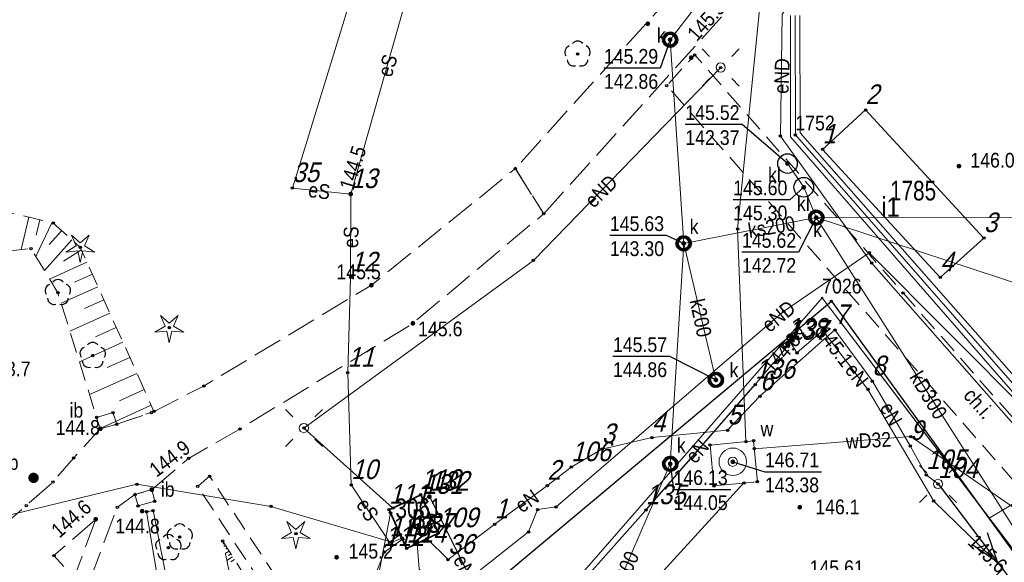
# Model space of a CAD drawing. Header units: metres. Extents: x 5548743 to 5556416, y 5707500 to 5714000.
# Tile 209 of 244: x 5554307 to 5554382, y 5710561 to 5710603. Entities that reach past the tile are written whole.
import ezdxf
from ezdxf.enums import TextEntityAlignment as Align

# ---------------------------------------------------------------- set-up
doc = ezdxf.new("R2010")
doc.units = ezdxf.units.M
for name, pattern in [('1.5_0.75', [2.25, 1.5, -0.75]), ('2.25_0.75', [3, 2.25, -0.75]), ('219-1000', [0]), ('suep_nn_1000', [0])]:
    doc.linetypes.add(name, pattern=pattern)
doc.layers.get('0').update_dxf_attribs({"color": 2, "lineweight": 5})
doc.styles.get("Standard").update_dxf_attribs({"font": 'Working1250', "width": 0.75})
doc.linetypes.add('902-1000', pattern='A,5,0,[1,ksztalty.shx,S=1,R=0,X=0,Y=0],5', length=10)
doc.linetypes.add('otdn_1000', pattern='A,7,0,[21,ksztalty.shx,S=0.7,R=0,X=0,Y=0]', length=7)

# ---------------------------------------------------------------- blocks, each defined once
blk = doc.blocks.new('PUNKTBUD')
at = {"color": 0}
blk.add_circle((0, 0), 0.09, dxfattribs=at)
blk = doc.blocks.new('203')
at = {"linetype": 'Continuous', "lineweight": 0}
h = blk.add_hatch(color=0, dxfattribs=at)
edge = h.paths.add_edge_path()
edge.add_arc((0, 0), 0.09, 0, 360)
blk = doc.blocks.new('PW01')
at = {"linetype": 'Continuous', "lineweight": 13}
h = blk.add_hatch(color=0, dxfattribs=at)
edge = h.paths.add_edge_path()
edge.add_arc((0, 0), 0.18, 0, 360)
blk = doc.blocks.new('US22')
at = {"color": 0, "linetype": 'Continuous', "lineweight": 0}
blk.add_circle((0, 0), 0.4, dxfattribs=at)
blk = doc.blocks.new('SUKM')
at = {"color": 0, "linetype": 'Continuous'}
blk.add_circle((0, 0), 0.75, dxfattribs=at)
blk = doc.blocks.new('SM01')
at = {"color": 0, "linetype": 'Continuous', "lineweight": 13}
for p, q in [((-0.848, 0.848), (-1.414, 1.414)), ((0.849, 0.848), (1.414, 1.414)), ((-0.848, -0.849), (-1.414, -1.414)), ((0.849, -0.849), (1.414, -1.414))]:
    blk.add_line(p, q, dxfattribs=at)
blk.add_circle((0, 0), 0.35, dxfattribs=at)
blk = doc.blocks.new('SUEP1')
at = {"color": 0, "linetype": 'Continuous'}
for p, q in [((0, 0), (7.5, 0)), ((7.5, 0), (5.25, 0.75)), ((7.5, 0), (5.25, -0.75)), ((7.5, 0), (22.5, 0)), ((22.5, 0), (20.25, 0.75)), ((22.5, 0), (20.25, -0.75))]:
    blk.add_line(p, q, dxfattribs=at)
blk = doc.blocks.new('US13')
at = {"color": 0, "linetype": 'Continuous', "lineweight": 13}
for radius in [1.05, 0.35]:
    blk.add_circle((0, 0), radius, dxfattribs=at)
blk = doc.blocks.new('OP021')
at = {"linetype": 'Continuous', "lineweight": 13}
h = blk.add_hatch(color=0, dxfattribs=at)
edge = h.paths.add_edge_path()
edge.add_arc((0, 0), 0.1, 0, 360)
at = {"color": 0, "linetype": 'Continuous', "lineweight": -3}
for centre, start, end in [((0, 0.5), 38.316, 141.684), ((-0.476, 0.154), 110.388, 213.756), ((0.476, 0.154), 326.244, 69.612), ((-0.294, -0.404), 182.272, 285.64), ((0.294, -0.404), 254.36, 357.728), ((0.294, -0.404), 254.36, 357.728)]:
    blk.add_arc(centre, 0.5, start, end, dxfattribs=at)
blk = doc.blocks.new('US15')
at = {"color": 0, "linetype": 'Continuous', "lineweight": 13}
blk.add_circle((0, 0), 0.35, dxfattribs=at)
blk = doc.blocks.new('OP011')
at = {"linetype": 'Continuous', "lineweight": 13}
h = blk.add_hatch(color=0, dxfattribs=at)
edge = h.paths.add_edge_path()
edge.add_arc((0, 0), 0.1, 0, 360)
at = {"color": 0, "linetype": 'Continuous', "lineweight": 13}
for p, q in [((-0.324, 0.105), (-0.679, 0.935)), ((-0.679, 0.935), (0, 0.341)), ((0, 0.341), (0.679, 0.935)), ((0.679, 0.935), (0.324, 0.105)), ((-1.099, -0.357), (-0.324, 0.105)), ((0.324, 0.105), (1.099, -0.357)), ((-0.2, -0.275), (-1.099, -0.357)), ((-0.2, -0.275), (0, -1.155)), ((0, -1.155), (0.2, -0.275)), ((1.099, -0.357), (0.2, -0.275))]:
    blk.add_line(p, q, dxfattribs=at)
blk = doc.blocks.new('US25')
at = {"linetype": 'Continuous', "lineweight": 13}
h = blk.add_hatch(color=0, dxfattribs=at)
edge = h.paths.add_edge_path()
edge.add_arc((0, 0), 0.4, 0, 360)
blk = doc.blocks.new('PIKIETAW1891')
at = {"color": 0}
blk.add_circle((0, 0), 0.09, dxfattribs=at)

msp = doc.modelspace()

# ---------------------------------------------------------------- linework, layer by layer
at = {"layer": '000 Inne (niezydentyfikowane)', "color": 7, "linetype": 'CONTINUOUS', "lineweight": 18, "flags": 128}
for points in [[(5554307.32, 5710587.77), (5554306.73, 5710585.3)], [(5554309.07, 5710587.35), (5554307.85, 5710584.78)], [(5554308.14, 5710587.57), (5554307.86, 5710586.39)], [(5554309.82, 5710586.75), (5554308.87, 5710585.7)], [(5554310.6, 5710586.04), (5554308.5, 5710583.7)], [(5554311.33, 5710585.28), (5554309.96, 5710584.41)], [(5554311.75, 5710584.34), (5554308.9, 5710583.05)], [(5554312.16, 5710583.41), (5554310.79, 5710582.8)], [(5554312.59, 5710582.46), (5554309.78, 5710581.2)], [(5554313.04, 5710581.47), (5554311.57, 5710580.81)], [(5554313.5, 5710580.44), (5554310.45, 5710579.06)], [(5554313.99, 5710579.36), (5554312.39, 5710578.64)], [(5554314.49, 5710578.24), (5554311.17, 5710576.74)], [(5554315.02, 5710577.07), (5554313.29, 5710576.29)], [(5554315.56, 5710575.85), (5554311.95, 5710574.23)], [(5554316.12, 5710574.61), (5554314.24, 5710573.76)], [(5554316.66, 5710573.41), (5554312.76, 5710571.65)], [(5554322.2, 5710562.93), (5554322.17, 5710562.91)], [(5554322.33, 5710562.71), (5554322.21, 5710562.63)], [(5554322.61, 5710562.28), (5554322.32, 5710562.09)], [(5554322.47, 5710562.5), (5554322.37, 5710562.43)], [(5554322.88, 5710561.85), (5554322.43, 5710561.56)], [(5554322.75, 5710562.06), (5554322.56, 5710561.94)], [(5554323.02, 5710561.63), (5554322.75, 5710561.46)]]:
    msp.add_lwpolyline(points, dxfattribs=at)
at = {"layer": '218-kontur użytku gruntowego', "color": 3, "linetype": 'CONTINUOUS', "lineweight": 18, "flags": 128}
for points in [[(5554365.86, 5710603.16), (5554365.87, 5710594.06)], [(5554365.87, 5710594.06), (5554365.86, 5710603.16)], [(5554365.87, 5710594.06), (5554387.76, 5710569.04)], [(5554387.76, 5710569.04), (5554365.87, 5710594.06)], [(5554367.92, 5710581.61), (5554339.09, 5710548.56)], [(5554339.09, 5710548.56), (5554367.92, 5710581.61)], [(5554380.69, 5710564.8), (5554367.92, 5710581.61)], [(5554367.92, 5710581.61), (5554380.69, 5710564.8)], [(5554387.76, 5710569.04), (5554380.69, 5710564.8)], [(5554380.69, 5710564.8), (5554387.76, 5710569.04)], [(5554334.84, 5710565.42), (5554337.25, 5710566.58)], [(5554337.25, 5710566.58), (5554334.84, 5710565.42)], [(5554337.25, 5710566.58), (5554338.6, 5710563.64)], [(5554338.6, 5710563.64), (5554337.25, 5710566.58)], [(5554336.17, 5710562.48), (5554334.84, 5710565.42)], [(5554334.84, 5710565.42), (5554336.17, 5710562.48)], [(5554382.45, 5710562.47), (5554380.69, 5710564.8)], [(5554380.69, 5710564.8), (5554382.45, 5710562.47)], [(5554338.6, 5710563.64), (5554336.17, 5710562.48)], [(5554336.17, 5710562.48), (5554338.6, 5710563.64)]]:
    msp.add_lwpolyline(points, dxfattribs=at)
at = {"layer": '219-działka ewidencyjna', "color": 7, "linetype": '219-1000', "lineweight": 18, "flags": 128}
for points in [[(5554365.86, 5710603.16), (5554365.87, 5710594.06)], [(5554365.87, 5710594.06), (5554387.76, 5710569.04)], [(5554367.92, 5710581.61), (5554339.09, 5710548.56)], [(5554367.92, 5710581.61), (5554382.45, 5710562.47)]]:
    msp.add_lwpolyline(points, dxfattribs=at)
at = {"layer": '312-budynek ewidencyjny', "color": 7, "linetype": 'CONTINUOUS', "lineweight": 35, "flags": 128}
for points in [[(5554367.95, 5710592.95), (5554371.24, 5710595.96)], [(5554371.24, 5710595.96), (5554380.28, 5710586.18)], [(5554376.94, 5710583.18), (5554367.95, 5710592.95)], [(5554380.28, 5710586.18), (5554376.94, 5710583.18)], [(5554334.83, 5710565.44), (5554337.25, 5710566.58)], [(5554337.25, 5710566.58), (5554338.6, 5710563.65)], [(5554336.17, 5710562.48), (5554334.83, 5710565.44)], [(5554338.6, 5710563.65), (5554336.17, 5710562.48)]]:
    msp.add_lwpolyline(points, dxfattribs=at)
at = {"layer": 'chodnik', "color": 7, "linetype": '1.5_0.75', "lineweight": 18, "flags": 128}
for points in [[(5554409.6, 5710545.62), (5554415.1, 5710548.81), (5554424.57, 5710554.26), (5554423.48, 5710556.08), (5554421.45, 5710554.89), (5554419.97, 5710557.46), (5554419.57, 5710558.15), (5554416.73, 5710556.51), (5554417.08, 5710555.92), (5554418.62, 5710553.3), (5554415.59, 5710551.64), (5554414.79, 5710552.95), (5554411.31, 5710550.93), (5554410.54, 5710552.2), (5554410.21, 5710552.76), (5554407.17, 5710551.01), (5554407.6, 5710550.29), (5554409.1, 5710547.77), (5554402.53, 5710543.98), (5554402, 5710544.89), (5554401.03, 5710544.35), (5554386.59, 5710567.79), (5554374.1, 5710581.99), (5554358.19, 5710600.16), (5554356.05, 5710597.82), (5554384.2, 5710565.77), (5554398.04, 5710543.15), (5554393.98, 5710542.22), (5554393.69, 5710541.86), (5554394.87, 5710540.63), (5554399, 5710541.59), (5554401.02, 5710538.25), (5554402.9, 5710535.82), (5554401.94, 5710535.09), (5554403.5, 5710533.11), (5554404.4, 5710533.82), (5554408.42, 5710528.67), (5554407.51, 5710528), (5554409.02, 5710525.97), (5554409.97, 5710526.73), (5554411.75, 5710524.49), (5554416.03, 5710519.11), (5554418.7, 5710520.56), (5554418.31, 5710521.08), (5554416.25, 5710523.69), (5554414.24, 5710526.31), (5554408.62, 5710533.5), (5554406.48, 5710536.28), (5554403.82, 5710539.7), (5554402.71, 5710541.62)], [(5554338.01, 5710536.42), (5554337.52, 5710537.01), (5554342.28, 5710541.17), (5554344.49, 5710538.67), (5554345.98, 5710540.01), (5554342.8, 5710543.72), (5554341.26, 5710542.48), (5554339.17, 5710543.47), (5554332.4, 5710550.94), (5554321.12, 5710567.99), (5554320.21, 5710567.23), (5554331.46, 5710550.11), (5554338.09, 5710542.2), (5554338.64, 5710540.09), (5554336.11, 5710537.91), (5554337.63, 5710536.05)]]:
    msp.add_lwpolyline(points, close=True, dxfattribs=at)
at = {"layer": 'inna budowla', "color": 7, "linetype": 'CONTINUOUS', "lineweight": 18, "flags": 128}
for points in [[(5554312.49, 5710572.49), (5554312.77, 5710571.62), (5554314.02, 5710571.97), (5554313.73, 5710572.85)], [(5554315.41, 5710566.6), (5554315.65, 5710565.73), (5554316.93, 5710566.09), (5554316.7, 5710566.97)], [(5554316.31, 5710565.29), (5554317.06, 5710560.73), (5554316.61, 5710556.59), (5554314.1, 5710551.56), (5554311.44, 5710548.99), (5554308.02, 5710544.42), (5554308.28, 5710544.2), (5554311.92, 5710548.56), (5554314.73, 5710551.05), (5554317.21, 5710556.02), (5554317.73, 5710560.71), (5554316.8, 5710565.37)]]:
    msp.add_lwpolyline(points, close=True, dxfattribs=at)
at = {"layer": 'jezdnia', "color": 7, "linetype": '2.25_0.75', "lineweight": 18, "flags": 128}
for points in [[(5554346.65, 5710588.04), (5554363.88, 5710607.09), (5554376.07, 5710621.36), (5554382.32, 5710629.27), (5554385.45, 5710631.74), (5554382.08, 5710636.42), (5554372.97, 5710624.19), (5554360.24, 5710608.96), (5554344.48, 5710591.49)], [(5554312.42, 5710564.71), (5554310.11, 5710558.45), (5554309.14, 5710555.6), (5554307.76, 5710551.13), (5554306.72, 5710545.8), (5554308.05, 5710535.25), (5554310.32, 5710529.72), (5554311.39, 5710529.71), (5554309.08, 5710535.53), (5554307.78, 5710544.17), (5554308.8, 5710550.42), (5554310.37, 5710555.41), (5554311.22, 5710558.08), (5554314.06, 5710565.61), (5554315.41, 5710566.6), (5554316.7, 5710566.97), (5554319.51, 5710569.36), (5554323.45, 5710571.61), (5554336.65, 5710579.67), (5554346.65, 5710588.04), (5554344.48, 5710591.49), (5554333.48, 5710582.58), (5554320.7, 5710574.89), (5554316.68, 5710572.84), (5554314.02, 5710571.97), (5554312.77, 5710571.62), (5554310.73, 5710569.38), (5554309.15, 5710567.55), (5554307.11, 5710565.76), (5554297.1, 5710557.11), (5554293.49, 5710554.64), (5554282.22, 5710550.49), (5554276.84, 5710548.9), (5554272.11, 5710546.91), (5554274.11, 5710543.01), (5554281.66, 5710546.07), (5554294.67, 5710550.67), (5554295.77, 5710549.34), (5554298.32, 5710550.98), (5554297.29, 5710552.1), (5554299.24, 5710553.4), (5554302.69, 5710556.36), (5554303.7, 5710555.21), (5554305.86, 5710557.12), (5554304.82, 5710558.21), (5554307.02, 5710560.02), (5554308.04, 5710558.88), (5554310.23, 5710560.82), (5554309.23, 5710561.94)]]:
    msp.add_lwpolyline(points, close=True, dxfattribs=at)
at = {"layer": 'obudowa ochronna przewodu', "color": 7, "linetype": 'CONTINUOUS', "lineweight": 25, "flags": 128}
for points in [[(5554354.45, 5710565.41), (5554362.81, 5710574.99)], [(5554337.91, 5710566.44), (5554341.48, 5710559.33)]]:
    msp.add_lwpolyline(points, dxfattribs=at)
at = {"layer": 'ogrodzenie trwałe', "color": 7, "linetype": '902-1000', "lineweight": 25, "flags": 128}
msp.add_lwpolyline([(5554333.06, 5710551.62), (5554368.63, 5710581.35), (5554393.32, 5710547.34), (5554393.93, 5710545.35)], dxfattribs=at)
at = {"layer": 'przewód elektroenergetyczny niskiego napięcia', "color": 1, "linetype": 'suep_nn_1000', "lineweight": 18, "flags": 128}
msp.add_lwpolyline([(5554409.56, 5710524.2), (5554376.77, 5710567.41)], dxfattribs=at)
at = {"layer": 'przewód elektroenergetyczny podziemny', "color": 1, "linetype": 'CONTINUOUS', "lineweight": 18, "flags": 128}
for points in [[(5554392.14, 5710691.22), (5554392.15, 5710691.03), (5554391.97, 5710688.88), (5554355.95, 5710665.53), (5554355.74, 5710664.99), (5554351.55, 5710652.33), (5554346.65, 5710637.12), (5554342.51, 5710624.53), (5554341.18, 5710620.48), (5554340.87, 5710618.96), (5554335.97, 5710603.82), (5554331.9, 5710589.54), (5554327.45, 5710590)], [(5554349.33, 5710662.1), (5554350.51, 5710658.43), (5554344.7, 5710643.48), (5554335.42, 5710615.91), (5554327.45, 5710590)], [(5554393.05, 5710564.09), (5554391.96, 5710563.37), (5554388.89, 5710564.78), (5554371.69, 5710584.28), (5554364.73, 5710593.96), (5554364.87, 5710603.25), (5554374.89, 5710620.4), (5554380.87, 5710627.93)], [(5554360.17, 5710599.2), (5554345.86, 5710584.47), (5554328.32, 5710571.67), (5554335.13, 5710565.57)], [(5554331.9, 5710589.54), (5554331.89, 5710583.18), (5554331.67, 5710575.9), (5554331.94, 5710567.33), (5554334.87, 5710562.95), (5554335.69, 5710563.54)], [(5554388.94, 5710561.37), (5554385.5, 5710566.86), (5554385.75, 5710569.55), (5554383.79, 5710572.73), (5554371.52, 5710585.06), (5554364.97, 5710580.58), (5554347.59, 5710565.65), (5554346.18, 5710565.45), (5554345.49, 5710563.74), (5554339.15, 5710558.74), (5554337.12, 5710560.89), (5554336.97, 5710562.87)], [(5554337.72, 5710563.23), (5554339.34, 5710561.63), (5554342.91, 5710564.33), (5554346.93, 5710567.28), (5554348.75, 5710568.69), (5554351.09, 5710570.07), (5554354.92, 5710570.94), (5554360.69, 5710571.5), (5554363.16, 5710574.1), (5554368.89, 5710579.16), (5554371.76, 5710575.25), (5554374.65, 5710570.31), (5554375.87, 5710568.09), (5554376.77, 5710567.41)], [(5554365.28, 5710578.18), (5554365.47, 5710578.25), (5554365.99, 5710577.41), (5554367.97, 5710579.12), (5554371.42, 5710574.62), (5554376.44, 5710566.1), (5554381.74, 5710560.96), (5554376.8, 5710556.05), (5554376.7, 5710555.98)], [(5554337.42, 5710566.2), (5554337.91, 5710566.44), (5554341.48, 5710559.33), (5554346.28, 5710556.21), (5554354.45, 5710565.41), (5554362.81, 5710574.99), (5554365.32, 5710577.97), (5554365.22, 5710578.12)], [(5554344.15, 5710539.05), (5554353.36, 5710558.11), (5554361.94, 5710567.48)], [(5554278.57, 5710562.37), (5554279.02, 5710561.44), (5554280.97, 5710562.15), (5554306.1, 5710565.11), (5554315.57, 5710567.38), (5554325.8, 5710565.69), (5554335.04, 5710562.96), (5554335.82, 5710563.27)], [(5554401.61, 5710464.97), (5554398.16, 5710461.62), (5554395.84, 5710462.24), (5554388.85, 5710465.61), (5554373.31, 5710471.84), (5554351.19, 5710493.83), (5554343.64, 5710501.61), (5554338.29, 5710508.04), (5554335.57, 5710512.59), (5554330.49, 5710529.85), (5554332.38, 5710551.83), (5554334.94, 5710565.18)], [(5554335.86, 5710563.18), (5554334.48, 5710562.21), (5554332.79, 5710558.09), (5554331.74, 5710552.78), (5554331.39, 5710547.15), (5554331.04, 5710538.73), (5554330.82, 5710537.78), (5554329.61, 5710536.32), (5554324.21, 5710532.36), (5554322.31, 5710529.88), (5554319.78, 5710523.68), (5554318.69, 5710519.71), (5554318.52, 5710517.1), (5554319.67, 5710514.87), (5554320.45, 5710513.62), (5554322.66, 5710511.7), (5554326.65, 5710508.04)]]:
    msp.add_lwpolyline(points, dxfattribs=at)
at = {"layer": 'przewód kanalizacyjny', "color": 34, "linetype": 'CONTINUOUS', "lineweight": 18, "flags": 128}
for points in [[(5554370.58, 5710619.9), (5554356.3, 5710601.32), (5554357.34, 5710585.77)], [(5554367.47, 5710587.74), (5554366.51, 5710590.06), (5554365.27, 5710591.87)], [(5554357.34, 5710585.77), (5554367.47, 5710587.74)], [(5554367.47, 5710587.74), (5554403.36, 5710575.94), (5554406.73, 5710564.57)], [(5554405.25, 5710587.73), (5554367.47, 5710587.74)], [(5554416.59, 5710543.02), (5554406.44, 5710541.92), (5554396.94, 5710541.48), (5554367.47, 5710587.74)], [(5554354.2, 5710536.1), (5554351.38, 5710538.94), (5554345.76, 5710544.5), (5554356.31, 5710568.94), (5554357.34, 5710585.77)], [(5554357.34, 5710585.77), (5554359.8, 5710575.35)]]:
    msp.add_lwpolyline(points, dxfattribs=at)
at = {"layer": 'przewód wodociągowy', "color": 5, "linetype": 'CONTINUOUS', "lineweight": 18, "flags": 128}
for points in [[(5554362.09, 5710570.64), (5554361.46, 5710586.88), (5554364.78, 5710620.13), (5554365.8, 5710629.72)], [(5554362.73, 5710570.1), (5554374.69, 5710571.02), (5554383.6, 5710564.88)]]:
    msp.add_lwpolyline(points, dxfattribs=at)
at = {"layer": 'rzedna-Atr2', "color": 7, "flags": 128}
for points in [[(5554356.3, 5710601.32), (5554355.53, 5710599.14), (5554351.247, 5710599.14)], [(5554365.27, 5710591.87), (5554361.8, 5710594.85), (5554357.462, 5710594.85)], [(5554366.51, 5710590.06), (5554365.44, 5710589.1), (5554361.117, 5710589.1)], [(5554367.47, 5710587.74), (5554366.12, 5710585.09), (5554361.79, 5710585.09)], [(5554357.34, 5710585.77), (5554356.02, 5710586.37), (5554351.697, 5710586.37)], [(5554359.8, 5710575.35), (5554356.27, 5710577.13), (5554351.932, 5710577.13)], [(5554361.09, 5710569.1), (5554363.54, 5710568.33), (5554367.871, 5710568.33)], [(5554356.31, 5710568.94), (5554356.56, 5710566.98), (5554360.93, 5710566.98)]]:
    msp.add_lwpolyline(points, dxfattribs=at)
at = {"layer": 'skarpa nieumocniona', "color": 7, "linetype": '1.5_0.75', "lineweight": 18, "flags": 128}
for points in [[(5554269.9, 5710586.99), (5554287.85, 5710584.85), (5554290.8, 5710584.46), (5554299.66, 5710584.54), (5554307.48, 5710585.38), (5554309.53, 5710582.01), (5554312.49, 5710572.49), (5554312.77, 5710571.62), (5554314.02, 5710571.97), (5554316.87, 5710572.95), (5554311.24, 5710585.47), (5554309.18, 5710587.32), (5554300.72, 5710589.35), (5554287.64, 5710588.71)], [(5554269.9, 5710586.99), (5554287.85, 5710584.85), (5554290.8, 5710584.46), (5554299.66, 5710584.54), (5554307.48, 5710585.38), (5554309.53, 5710582.01), (5554312.49, 5710572.49), (5554312.77, 5710571.62), (5554314.02, 5710571.97), (5554316.87, 5710572.95), (5554311.24, 5710585.47), (5554309.18, 5710587.32), (5554300.72, 5710589.35), (5554287.64, 5710588.71)], [(5554334.74, 5710495.8), (5554339.04, 5710489.98), (5554338.5, 5710492.88), (5554339.55, 5710495), (5554339.39, 5710498.69), (5554336.23, 5710504.64), (5554331.44, 5710516.75), (5554326.81, 5710535.36), (5554330.13, 5710538.13), (5554330.55, 5710545.42), (5554327.72, 5710550.57), (5554327.57, 5710554.46), (5554322.12, 5710563.05), (5554326.12, 5710543.82), (5554321.55, 5710534.48), (5554323.37, 5710524.34), (5554329.16, 5710506.65), (5554334.4, 5710497.69)], [(5554334.74, 5710495.8), (5554339.04, 5710489.98), (5554338.5, 5710492.88), (5554339.55, 5710495), (5554339.39, 5710498.69), (5554336.23, 5710504.64), (5554331.44, 5710516.75), (5554326.81, 5710535.36), (5554330.13, 5710538.13), (5554330.55, 5710545.42), (5554327.72, 5710550.57), (5554327.57, 5710554.46), (5554322.12, 5710563.05), (5554326.12, 5710543.82), (5554321.55, 5710534.48), (5554323.37, 5710524.34), (5554329.16, 5710506.65), (5554334.4, 5710497.69)]]:
    msp.add_lwpolyline(points, close=True, dxfattribs=at)
at = {"layer": 'studnia kanalizacyjna', "color": 34, "linetype": 'CONTINUOUS', "lineweight": 18, "flags": 128}
for points in [[(5554356.8, 5710601.34), (5554356.8, 5710601.24), (5554356.77, 5710601.13), (5554356.71, 5710601.04), (5554356.64, 5710600.96), (5554356.56, 5710600.9), (5554356.46, 5710600.85), (5554356.37, 5710600.83), (5554356.27, 5710600.82), (5554356.16, 5710600.84), (5554356.06, 5710600.89), (5554355.98, 5710600.95), (5554355.91, 5710601.02), (5554355.85, 5710601.11), (5554355.82, 5710601.21), (5554355.8, 5710601.31), (5554355.81, 5710601.41), (5554355.84, 5710601.51), (5554355.9, 5710601.6), (5554355.97, 5710601.69), (5554356.04, 5710601.75), (5554356.14, 5710601.8), (5554356.24, 5710601.82), (5554356.34, 5710601.83), (5554356.44, 5710601.81), (5554356.54, 5710601.76), (5554356.63, 5710601.7), (5554356.7, 5710601.62), (5554356.76, 5710601.53), (5554356.79, 5710601.44)], [(5554367.53, 5710587.25), (5554367.43, 5710587.24), (5554367.33, 5710587.26), (5554367.23, 5710587.31), (5554367.15, 5710587.37), (5554367.08, 5710587.44), (5554367.01, 5710587.53), (5554366.98, 5710587.63), (5554366.97, 5710587.73), (5554366.98, 5710587.83), (5554367, 5710587.93), (5554367.06, 5710588.02), (5554367.13, 5710588.11), (5554367.21, 5710588.17), (5554367.31, 5710588.22), (5554367.41, 5710588.24), (5554367.51, 5710588.25), (5554367.61, 5710588.23), (5554367.71, 5710588.18), (5554367.79, 5710588.12), (5554367.86, 5710588.04), (5554367.92, 5710587.95), (5554367.96, 5710587.86), (5554367.97, 5710587.76), (5554367.96, 5710587.66), (5554367.93, 5710587.55), (5554367.88, 5710587.46), (5554367.81, 5710587.38), (5554367.73, 5710587.32), (5554367.63, 5710587.27)], [(5554357.84, 5710585.78), (5554357.83, 5710585.68), (5554357.8, 5710585.58), (5554357.75, 5710585.49), (5554357.68, 5710585.41), (5554357.6, 5710585.35), (5554357.5, 5710585.3), (5554357.4, 5710585.27), (5554357.3, 5710585.27), (5554357.2, 5710585.29), (5554357.1, 5710585.34), (5554357.02, 5710585.39), (5554356.95, 5710585.47), (5554356.88, 5710585.56), (5554356.85, 5710585.66), (5554356.84, 5710585.76), (5554356.85, 5710585.86), (5554356.88, 5710585.96), (5554356.93, 5710586.05), (5554357, 5710586.13), (5554357.08, 5710586.2), (5554357.18, 5710586.25), (5554357.28, 5710586.27), (5554357.38, 5710586.27), (5554357.48, 5710586.26), (5554357.58, 5710586.21), (5554357.66, 5710586.15), (5554357.73, 5710586.07), (5554357.8, 5710585.98), (5554357.83, 5710585.88)], [(5554360.3, 5710575.37), (5554360.29, 5710575.27), (5554360.26, 5710575.16), (5554360.21, 5710575.07), (5554360.14, 5710574.99), (5554360.06, 5710574.93), (5554359.96, 5710574.88), (5554359.86, 5710574.86), (5554359.76, 5710574.85), (5554359.66, 5710574.87), (5554359.56, 5710574.92), (5554359.48, 5710574.98), (5554359.41, 5710575.05), (5554359.34, 5710575.14), (5554359.31, 5710575.24), (5554359.3, 5710575.34), (5554359.31, 5710575.44), (5554359.33, 5710575.54), (5554359.39, 5710575.63), (5554359.46, 5710575.72), (5554359.54, 5710575.78), (5554359.64, 5710575.83), (5554359.74, 5710575.85), (5554359.84, 5710575.85), (5554359.94, 5710575.84), (5554360.04, 5710575.79), (5554360.12, 5710575.73), (5554360.19, 5710575.65), (5554360.25, 5710575.56), (5554360.29, 5710575.47)], [(5554356.81, 5710568.95), (5554356.81, 5710568.85), (5554356.78, 5710568.75), (5554356.72, 5710568.66), (5554356.65, 5710568.58), (5554356.57, 5710568.52), (5554356.48, 5710568.47), (5554356.38, 5710568.44), (5554356.28, 5710568.44), (5554356.18, 5710568.46), (5554356.07, 5710568.51), (5554355.99, 5710568.56), (5554355.92, 5710568.64), (5554355.86, 5710568.73), (5554355.83, 5710568.83), (5554355.81, 5710568.93), (5554355.82, 5710569.03), (5554355.85, 5710569.13), (5554355.91, 5710569.22), (5554355.98, 5710569.3), (5554356.05, 5710569.37), (5554356.15, 5710569.42), (5554356.25, 5710569.44), (5554356.35, 5710569.44), (5554356.45, 5710569.43), (5554356.55, 5710569.38), (5554356.64, 5710569.32), (5554356.71, 5710569.24), (5554356.77, 5710569.15), (5554356.8, 5710569.05)]]:
    msp.add_lwpolyline(points, close=True, dxfattribs=at)
at = {"layer": 'szafa elektroenergetyczna lub kontener', "color": 1, "linetype": 'CONTINUOUS', "lineweight": 18, "flags": 128}
msp.add_lwpolyline([(5554364.86, 5710578.04), (5554365.54, 5710578.51), (5554365.68, 5710578.31), (5554365.03, 5710577.85)], close=True, dxfattribs=at)
at = {"layer": 'właz do komory lub kanału', "color": 7, "linetype": 'CONTINUOUS', "lineweight": 18, "flags": 128}
msp.add_lwpolyline([(5554359.36, 5710570.38), (5554362.68, 5710570.7), (5554362.97, 5710567.57), (5554359.65, 5710567.26)], close=True, dxfattribs=at)
at = {"layer": 'ściana oporowa (linia)', "color": 0, "lineweight": 18}
for p, q in [((5554365.496, 5710593.919), (5554365.51, 5710603.16)), ((5554387.63, 5710568.497), (5554365.496, 5710593.919))]:
    msp.add_line(p, q, dxfattribs=at)
at = {"layer": 'ściana oporowa (linia)', "color": 0, "linetype": 'otdn_1000', "lineweight": 18}
for p, q in [((5554366.244, 5710594.201), (5554366.21, 5710603.16)), ((5554387.81, 5710569.683), (5554366.244, 5710594.201))]:
    msp.add_line(p, q, dxfattribs=at)

# ---------------------------------------------------------------- block references
at = {"layer": '203-punkt graniczny', "color": 7, "linetype": 'CONTINUOUS', "lineweight": 18}
for p in [(5554365.87, 5710594.06), (5554367.92, 5710581.61)]:
    msp.add_blockref('203', p, dxfattribs=at)
at = {"layer": 'drzewo iglaste', "color": 94, "linetype": 'CONTINUOUS', "lineweight": 18}
for p in [(5554311.24, 5710585.47), (5554318.04, 5710579.34), (5554327.71, 5710563.6)]:
    msp.add_blockref('OP011', p, dxfattribs=at)
at = {"layer": 'drzewo liściaste', "color": 94, "linetype": 'CONTINUOUS', "lineweight": 18}
for p in [(5554349.23, 5710600.22), (5554309.53, 5710582.01), (5554312.19, 5710577.21), (5554318.84, 5710563.35), (5554317.97, 5710562.54)]:
    msp.add_blockref('OP021', p, dxfattribs=at)
at = {"layer": 'inna budowla', "color": 7, "linetype": 'CONTINUOUS', "lineweight": 18, "rotation": 173.325}
msp.add_blockref('US25', (5554307.67, 5710567.87), dxfattribs=at)
at = {"layer": 'latarnia', "color": 7, "linetype": 'CONTINUOUS', "lineweight": 18}
for p in [(5554360.17, 5710599.2), (5554328.32, 5710571.67), (5554376.77, 5710567.41), (5554376.77, 5710567.41)]:
    msp.add_blockref('SM01', p, dxfattribs=at)
at = {"layer": 'osadnik  szambo', "color": 34, "linetype": 'CONTINUOUS', "lineweight": 18}
for p in [(5554365.27, 5710591.87), (5554366.51, 5710590.06)]:
    msp.add_blockref('SUKM', p, dxfattribs=at)
at = {"layer": 'pikieta naturalna', "color": 7, "linetype": 'CONTINUOUS', "lineweight": 13}
for p in [(5554354.6, 5710602.54), (5554357.91, 5710599.95), (5554378.37, 5710591.67), (5554333.48, 5710582.58), (5554336.65, 5710579.67), (5554312.77, 5710571.62), (5554316.7, 5710566.97), (5554315.97, 5710565.33), (5554366.21, 5710565.63), (5554312.42, 5710564.71), (5554330.82, 5710561.81)]:
    msp.add_blockref('PW01', p, dxfattribs=at)
at = {"layer": 'przewód elektroenergetyczny niskiego napięcia', "color": 1, "linetype": 'CONTINUOUS', "lineweight": 18, "rotation": 307.193}
msp.add_blockref('SUEP1', (5554376.77, 5710567.41), dxfattribs=at)
at = {"layer": 'Punkt budynku', "color": 5, "linetype": 'CONTINUOUS', "lineweight": 13}
for p in [(5554371.24, 5710595.96), (5554367.95, 5710592.95), (5554380.28, 5710586.18), (5554376.94, 5710583.18), (5554337.25, 5710566.58), (5554334.83, 5710565.44), (5554338.6, 5710563.65), (5554336.17, 5710562.48)]:
    msp.add_blockref('PUNKTBUD', p, dxfattribs=at)
at = {"layer": 'Punkt roboczy BDOT GESUT K1', "color": 6, "linetype": 'CONTINUOUS', "lineweight": 18}
for p in [(5554354.6, 5710602.54), (5554355.8, 5710601.31), (5554355.81, 5710601.41), (5554355.84, 5710601.51), (5554355.9, 5710601.6), (5554355.97, 5710601.69), (5554356.04, 5710601.75), (5554356.14, 5710601.8), (5554356.24, 5710601.82), (5554356.3, 5710601.32), (5554356.3, 5710601.32), (5554356.34, 5710601.83), (5554356.44, 5710601.81), (5554356.54, 5710601.76), (5554356.63, 5710601.7), (5554356.7, 5710601.62), (5554356.76, 5710601.53), (5554356.79, 5710601.44), (5554356.8, 5710601.34), (5554356.8, 5710601.24), (5554355.82, 5710601.21), (5554355.85, 5710601.11), (5554355.91, 5710601.02), (5554355.98, 5710600.95), (5554356.06, 5710600.89), (5554356.16, 5710600.84), (5554356.27, 5710600.82), (5554356.37, 5710600.83), (5554356.46, 5710600.85), (5554356.56, 5710600.9), (5554356.64, 5710600.96), (5554356.71, 5710601.04), (5554356.77, 5710601.13), (5554349.23, 5710600.22), (5554357.91, 5710599.95), (5554358.19, 5710600.16), (5554360.17, 5710599.2), (5554360.17, 5710599.2), (5554360.17, 5710599.2), (5554356.05, 5710597.82), (5554364.73, 5710593.96), (5554365.87, 5710594.06), (5554344.48, 5710591.49), (5554344.48, 5710591.49), (5554365.27, 5710591.87), (5554365.27, 5710591.87), (5554378.37, 5710591.67), (5554327.45, 5710590), (5554327.45, 5710590), (5554366.51, 5710590.06), (5554366.51, 5710590.06), (5554331.9, 5710589.54), (5554331.9, 5710589.54), (5554331.9, 5710589.54), (5554346.65, 5710588.04), (5554346.65, 5710588.04), (5554366.97, 5710587.73), (5554366.98, 5710587.83), (5554367, 5710587.93), (5554367.06, 5710588.02), (5554367.13, 5710588.11), (5554367.21, 5710588.17), (5554367.31, 5710588.22), (5554367.41, 5710588.24), (5554367.47, 5710587.74), (5554367.47, 5710587.74), (5554367.47, 5710587.74), (5554367.47, 5710587.74), (5554367.47, 5710587.74), (5554367.47, 5710587.74), (5554367.51, 5710588.25), (5554367.61, 5710588.23), (5554367.71, 5710588.18), (5554367.79, 5710588.12), (5554367.86, 5710588.04), (5554367.92, 5710587.95), (5554367.96, 5710587.86), (5554367.97, 5710587.76), (5554309.18, 5710587.32), (5554366.98, 5710587.63), (5554367.01, 5710587.53), (5554367.08, 5710587.44), (5554367.15, 5710587.37), (5554367.23, 5710587.31), (5554367.33, 5710587.26), (5554367.43, 5710587.24), (5554367.53, 5710587.25), (5554367.63, 5710587.27), (5554367.73, 5710587.32), (5554367.81, 5710587.38), (5554367.88, 5710587.46), (5554367.93, 5710587.55), (5554367.96, 5710587.66), (5554357.08, 5710586.2), (5554357.18, 5710586.25), (5554357.28, 5710586.27), (5554357.38, 5710586.27), (5554357.48, 5710586.26), (5554357.58, 5710586.21), (5554361.46, 5710586.88), (5554311.24, 5710585.47), (5554311.24, 5710585.47), (5554356.84, 5710585.76), (5554356.85, 5710585.86), (5554356.85, 5710585.66), (5554356.88, 5710585.96), (5554356.88, 5710585.56), (5554356.93, 5710586.05), (5554356.95, 5710585.47), (5554357, 5710586.13), (5554357.34, 5710585.77), (5554357.34, 5710585.77), (5554357.34, 5710585.77), (5554357.34, 5710585.77), (5554357.34, 5710585.77), (5554357.66, 5710586.15), (5554357.73, 5710586.07), (5554357.75, 5710585.49), (5554357.8, 5710585.98), (5554357.8, 5710585.58), (5554357.83, 5710585.88), (5554357.83, 5710585.68), (5554357.84, 5710585.78), (5554307.48, 5710585.38), (5554357.02, 5710585.39), (5554357.1, 5710585.34), (5554357.2, 5710585.29), (5554357.3, 5710585.27), (5554357.4, 5710585.27), (5554357.5, 5710585.3), (5554357.6, 5710585.35), (5554357.68, 5710585.41), (5554371.52, 5710585.06), (5554345.86, 5710584.47), (5554371.69, 5710584.28), (5554331.89, 5710583.18), (5554333.48, 5710582.58), (5554333.48, 5710582.58), (5554309.53, 5710582.01), (5554309.53, 5710582.01), (5554374.1, 5710581.99), (5554368.63, 5710581.35), (5554364.97, 5710580.58), (5554336.65, 5710579.67), (5554336.65, 5710579.67), (5554318.04, 5710579.34), (5554367.97, 5710579.12), (5554367.97, 5710579.12), (5554368.89, 5710579.16), (5554364.86, 5710578.04), (5554365.22, 5710578.12), (5554365.28, 5710578.18), (5554365.32, 5710577.97), (5554365.32, 5710577.97), (5554365.47, 5710578.25), (5554365.54, 5710578.51), (5554365.68, 5710578.31), (5554312.19, 5710577.21), (5554365.03, 5710577.85), (5554365.99, 5710577.41), (5554331.67, 5710575.9), (5554359.46, 5710575.72), (5554359.54, 5710575.78), (5554359.64, 5710575.83), (5554359.74, 5710575.85), (5554359.84, 5710575.85), (5554359.94, 5710575.84), (5554360.04, 5710575.79), (5554360.12, 5710575.73), (5554360.19, 5710575.65), (5554320.7, 5710574.89), (5554359.3, 5710575.34), (5554359.31, 5710575.44), (5554359.31, 5710575.24), (5554359.33, 5710575.54), (5554359.34, 5710575.14), (5554359.39, 5710575.63), (5554359.41, 5710575.05), (5554359.48, 5710574.98), (5554359.56, 5710574.92), (5554359.8, 5710575.35), (5554359.8, 5710575.35), (5554360.06, 5710574.93), (5554360.14, 5710574.99), (5554360.21, 5710575.07), (5554360.25, 5710575.56), (5554360.26, 5710575.16), (5554360.29, 5710575.47), (5554360.29, 5710575.27), (5554360.3, 5710575.37), (5554362.81, 5710574.99), (5554362.81, 5710574.99), (5554371.76, 5710575.25), (5554359.66, 5710574.87), (5554359.76, 5710574.85), (5554359.86, 5710574.86), (5554359.96, 5710574.88), (5554371.42, 5710574.62), (5554363.16, 5710574.1), (5554313.73, 5710572.85), (5554316.68, 5710572.84), (5554316.87, 5710572.95), (5554312.49, 5710572.49), (5554312.49, 5710572.49), (5554314.02, 5710571.97), (5554314.02, 5710571.97), (5554314.02, 5710571.97), (5554312.77, 5710571.62), (5554312.77, 5710571.62), (5554312.77, 5710571.62), (5554312.77, 5710571.62), (5554323.45, 5710571.61), (5554328.32, 5710571.67), (5554328.32, 5710571.67), (5554328.32, 5710571.67), (5554360.69, 5710571.5), (5554354.92, 5710570.94), (5554359.36, 5710570.38), (5554362.09, 5710570.64), (5554362.68, 5710570.7), (5554374.69, 5710571.02), (5554351.09, 5710570.07), (5554362.73, 5710570.1), (5554374.65, 5710570.31), (5554310.73, 5710569.38), (5554319.51, 5710569.36), (5554355.81, 5710568.93), (5554355.82, 5710569.03), (5554355.85, 5710569.13), (5554355.91, 5710569.22), (5554355.98, 5710569.3), (5554356.05, 5710569.37), (5554356.15, 5710569.42), (5554356.25, 5710569.44), (5554356.31, 5710568.94), (5554356.31, 5710568.94), (5554356.35, 5710569.44), (5554356.45, 5710569.43), (5554356.55, 5710569.38), (5554356.64, 5710569.32), (5554356.71, 5710569.24), (5554356.77, 5710569.15), (5554356.8, 5710569.05), (5554356.81, 5710568.95), (5554361.09, 5710569.1), (5554348.75, 5710568.69), (5554355.83, 5710568.83), (5554355.86, 5710568.73), (5554355.92, 5710568.64), (5554355.99, 5710568.56), (5554356.07, 5710568.51), (5554356.18, 5710568.46), (5554356.28, 5710568.44), (5554356.38, 5710568.44), (5554356.48, 5710568.47), (5554356.57, 5710568.52), (5554356.65, 5710568.58), (5554356.72, 5710568.66), (5554356.78, 5710568.75), (5554356.81, 5710568.85), (5554307.67, 5710567.87), (5554309.15, 5710567.55), (5554315.57, 5710567.38), (5554321.12, 5710567.99), (5554361.94, 5710567.48), (5554362.97, 5710567.57), (5554375.87, 5710568.09), (5554376.77, 5710567.41), (5554376.77, 5710567.41), (5554376.77, 5710567.41), (5554376.77, 5710567.41), (5554316.7, 5710566.97), (5554316.7, 5710566.97), (5554316.7, 5710566.97), (5554320.21, 5710567.23), (5554331.94, 5710567.33), (5554346.93, 5710567.28), (5554359.65, 5710567.26), (5554315.41, 5710566.6), (5554315.41, 5710566.6), (5554316.93, 5710566.09), (5554337.42, 5710566.2), (5554337.91, 5710566.44), (5554337.91, 5710566.44), (5554337.91, 5710566.44), (5554376.44, 5710566.1), (5554307.11, 5710565.76), (5554314.06, 5710565.61), (5554315.65, 5710565.73), (5554315.97, 5710565.33), (5554316.31, 5710565.29), (5554316.8, 5710565.37), (5554325.8, 5710565.69), (5554334.94, 5710565.18), (5554335.13, 5710565.57), (5554346.18, 5710565.45), (5554347.59, 5710565.65), (5554354.45, 5710565.41), (5554354.45, 5710565.41), (5554366.21, 5710565.63), (5554312.42, 5710564.71), (5554312.42, 5710564.71), (5554342.91, 5710564.33), (5554345.49, 5710563.74), (5554318.84, 5710563.35), (5554322.12, 5710563.05), (5554327.71, 5710563.6), (5554334.87, 5710562.95), (5554335.04, 5710562.96), (5554335.69, 5710563.54), (5554335.82, 5710563.27), (5554335.86, 5710563.18), (5554336.97, 5710562.87), (5554337.72, 5710563.23), (5554317.97, 5710562.54), (5554334.48, 5710562.21), (5554309.23, 5710561.94), (5554330.82, 5710561.81), (5554339.34, 5710561.63)]:
    msp.add_blockref('PIKIETAW1891', p, dxfattribs=at)
at = {"layer": 'rzedna', "color": 34, "linetype": 'CONTINUOUS', "lineweight": 18}
for p in [(5554356.3, 5710601.32), (5554365.27, 5710591.87), (5554366.51, 5710590.06), (5554367.47, 5710587.74), (5554357.34, 5710585.77), (5554359.8, 5710575.35), (5554356.31, 5710568.94)]:
    msp.add_blockref('PW01', p, dxfattribs=at)
at = {"layer": 'rzedna', "color": 1, "linetype": 'CONTINUOUS', "lineweight": 18}
for p in [(5554331.9, 5710589.54), (5554367.97, 5710579.12), (5554365.32, 5710577.97), (5554337.91, 5710566.44)]:
    msp.add_blockref('PW01', p, dxfattribs=at)
at = {"layer": 'rzedna', "color": 5, "linetype": 'CONTINUOUS', "lineweight": 18}
msp.add_blockref('PW01', (5554361.09, 5710569.1), dxfattribs=at)
at = {"layer": 'studnia zwykła', "color": 5, "linetype": 'CONTINUOUS', "lineweight": 18}
msp.add_blockref('US13', (5554361.09, 5710569.1), dxfattribs=at)
at = {"layer": 'słup przewodów napowietrznych', "color": 7, "linetype": 'CONTINUOUS', "lineweight": 18}
for p in [(5554360.17, 5710599.2), (5554328.32, 5710571.67)]:
    msp.add_blockref('US15', p, dxfattribs=at)
at = {"layer": 'właz do komory lub kanału - okrągły', "color": 7, "linetype": 'CONTINUOUS', "lineweight": 18}
for p in [(5554356.3, 5710601.32), (5554367.47, 5710587.74), (5554357.34, 5710585.77), (5554359.8, 5710575.35), (5554356.31, 5710568.94)]:
    msp.add_blockref('US22', p, dxfattribs=at)

# ---------------------------------------------------------------- texts
at = {"layer": '203-punkt graniczny-Atr103', "color": 7, "width": 0.9}
for s, p in [('1752', (5554365.87, 5710594.06)), ('1752', (5554365.87, 5710594.06)), ('7026', (5554367.92, 5710581.61)), ('7026', (5554367.92, 5710581.61))]:
    msp.add_text(s, height=1.125, dxfattribs=at).set_placement(p, align=Align.BOTTOM_LEFT)
at = {"layer": '210-oznaczenie konturu użytku gruntowego', "color": 3, "linetype": 'CONTINUOUS', "lineweight": 18, "width": 0.79}
msp.add_text('Ba', height=1.5, dxfattribs=at).set_placement((5554336.58, 5710563.97))
at = {"layer": '312-oznaczenie budynku ewidencyjnego', "color": 7, "linetype": 'CONTINUOUS', "lineweight": 18, "width": 0.79}
msp.add_text('1785', height=1.5, dxfattribs=at).set_placement((5554373.1, 5710590.55), align=Align.TOP_LEFT)
msp.add_text('3061', height=1.5, dxfattribs=at).set_placement((5554335.32, 5710564.8))
at = {"layer": '312-oznaczenie budynku ewidencyjnego-Atr117', "color": 7, "width": 0.9}
for p in [(5554373.14, 5710588.55), (5554336.97, 5710564.26)]:
    msp.add_text('i1', height=1.5, dxfattribs=at).set_placement(p, align=Align.MIDDLE_CENTER)
at = {"layer": 'chodnik-Atr17', "color": 7, "width": 0.9}
msp.add_text('ch.i.', height=1.125, rotation=311.293, dxfattribs=at).set_placement((5554378.64, 5710574.11))
at = {"layer": 'inna budowla-Atr17', "color": 7, "width": 0.9}
for p in [(5554310.41, 5710572.47), (5554305.47, 5710568.48), (5554317.39, 5710566.43)]:
    msp.add_text('ib', height=1.125, dxfattribs=at).set_placement(p)
at = {"layer": 'osadnik  szambo-Atr17', "color": 34, "width": 0.9}
for p in [(5554363.78, 5710590.45), (5554365.99, 5710588.25)]:
    msp.add_text('kl', height=1.125, dxfattribs=at).set_placement(p)
at = {"layer": 'pikieta naturalna-Atr2', "color": 7, "width": 0.9}
for s, rotation, p in [('145.5', 48.407, (5554358.35, 5710601.13)), ('144.9', 37.568, (5554317.07, 5710567.87)), ('144.6', 41.268, (5554309.64, 5710563.22))]:
    msp.add_text(s, height=1.125, rotation=rotation, dxfattribs=at).set_placement(p)
for s, p in [('146.0', (5554379.24, 5710591.56)), ('145.5', (5554330.81, 5710583.04)), ('145.6', (5554337.05, 5710578.68)), ('144.8', (5554309.35, 5710571.15)), ('146.1', (5554367.39, 5710565.09)), ('144.8', (5554313.92, 5710563.63)), ('145.2', (5554331.74, 5710561.71))]:
    msp.add_text(s, height=1.125, dxfattribs=at).set_placement(p)
msp.add_text('143.7', height=1.125, dxfattribs=at).set_placement((5554304.05, 5710576.75), align=Align.TOP_LEFT)
at = {"layer": 'przewód elektroenergetyczny podziemny-Atr1', "color": 1, "width": 0.9}
for s, rotation, p in [('eS', 72.798, (5554334.47, 5710598.56)), ('eND', 87.778, (5554364.78, 5710597.2)), ('eND', 44.507, (5554350.07, 5710588.81)), ('eS', 352.811, (5554328.68, 5710589.88)), ('eS', 88.559, (5554331.9, 5710585.42)), ('eND', 39.351, (5554363.54, 5710579.35)), ('eN', 299.074, (5554372.78, 5710573.51)), ('eN', 48.89, (5554357.8, 5710569.25)), ('eN', 34.935, (5554344.66, 5710565.61)), ('eS', 302.454, (5554332.74, 5710566.14)), ('eN', 296.662, (5554340.2, 5710561.88))]:
    msp.add_text(s, height=1.125, rotation=rotation, dxfattribs=at).set_placement(p, align=Align.MIDDLE_LEFT)
msp.add_text('eN', height=1.125, rotation=307.478, dxfattribs=at).set_placement((5554370.57, 5710575.73), align=Align.MIDDLE_CENTER)
at = {"layer": 'przewód kanalizacyjny-Atr1', "color": 34, "width": 0.9}
for s, rotation, p in [('ks200', 9.709, (5554362.27, 5710586.73)), ('k200', 281.971, (5554358.34, 5710581.52)), ('kD300', 301.186, (5554375.03, 5710575.86)), ('ks200', 65.332, (5554351.96, 5710558.88))]:
    msp.add_text(s, height=1.125, rotation=rotation, dxfattribs=at).set_placement(p, align=Align.MIDDLE_LEFT)
at = {"layer": 'przewód wodociągowy-Atr1', "color": 5, "width": 0.9}
msp.add_text('wD32', height=1.125, rotation=3.083, dxfattribs=at).set_placement((5554369.73, 5710570.64), align=Align.MIDDLE_LEFT)
at = {"layer": 'Punkt budynku-Atr103', "color": 5, "oblique": 15, "width": 0.9}
for s, p in [('110', (5554337.25, 5710566.58)), ('111', (5554334.83, 5710565.44)), ('109', (5554338.6, 5710563.65)), ('114', (5554336.17, 5710562.48))]:
    msp.add_text(s, height=1.5, dxfattribs=at).set_placement(p, align=Align.BOTTOM_LEFT)
at = {"layer": 'Punkt budynku-Atr104', "color": 5, "oblique": 15, "width": 0.9}
for s, p in [('2', (5554371.24, 5710595.96)), ('1', (5554367.95, 5710592.95)), ('3', (5554380.28, 5710586.18)), ('4', (5554376.94, 5710583.18))]:
    msp.add_text(s, height=1.5, dxfattribs=at).set_placement(p, align=Align.BOTTOM_LEFT)
at = {"layer": 'Punkt roboczy BDOT GESUT K1-Atr103', "color": 6, "oblique": 15, "width": 0.9}
for s, p in [('35', (5554327.45, 5710590)), ('35', (5554327.45, 5710590)), ('13', (5554331.9, 5710589.54)), ('13', (5554331.9, 5710589.54)), ('13', (5554331.9, 5710589.54)), ('12', (5554331.89, 5710583.18)), ('7', (5554368.89, 5710579.16)), ('138', (5554365.22, 5710578.12)), ('137', (5554365.32, 5710577.97)), ('137', (5554365.32, 5710577.97)), ('11', (5554331.67, 5710575.9)), ('8', (5554371.76, 5710575.25)), ('136', (5554362.81, 5710574.99)), ('136', (5554362.81, 5710574.99)), ('6', (5554363.16, 5710574.1)), ('4', (5554354.92, 5710570.94)), ('5', (5554360.69, 5710571.5)), ('3', (5554351.09, 5710570.07)), ('9', (5554374.65, 5710570.31)), ('106', (5554348.75, 5710568.69)), ('105', (5554375.87, 5710568.09)), ('10', (5554331.94, 5710567.33)), ('2', (5554346.93, 5710567.28)), ('104', (5554376.77, 5710567.41)), ('104', (5554376.77, 5710567.41)), ('104', (5554376.77, 5710567.41)), ('104', (5554376.77, 5710567.41)), ('132', (5554337.91, 5710566.44)), ('132', (5554337.91, 5710566.44)), ('132', (5554337.91, 5710566.44)), ('131', (5554337.42, 5710566.2)), ('135', (5554354.45, 5710565.41)), ('135', (5554354.45, 5710565.41)), ('1', (5554342.91, 5710564.33)), ('37', (5554337.72, 5710563.23)), ('113', (5554334.87, 5710562.95)), ('112', (5554334.48, 5710562.21)), ('36', (5554339.34, 5710561.63))]:
    msp.add_text(s, height=1.5, dxfattribs=at).set_placement(p, align=Align.BOTTOM_LEFT)
at = {"layer": 'rzedna-Atr2', "color": 34, "width": 0.9}
for s, p in [('145.29', (5554351.247, 5710599.151)), ('145.52', (5554357.462, 5710594.861)), ('145.60', (5554361.117, 5710589.111)), ('145.63', (5554351.697, 5710586.381)), ('145.62', (5554361.79, 5710585.101)), ('145.57', (5554351.932, 5710577.141)), ('146.13', (5554356.56, 5710566.991)), ('145.61', (5554366.957, 5710560.111))]:
    msp.add_text(s, height=1.125, dxfattribs=at).set_placement(p, align=Align.BOTTOM_LEFT)
at = {"layer": 'rzedna-Atr2', "color": 1, "width": 0.9}
msp.add_text('144.5', height=1.125, rotation=72.309, dxfattribs=at).set_placement((5554332.08, 5710589.75))
msp.add_text('144.8', height=1.125, rotation=49.893, dxfattribs=at).set_placement((5554363.75, 5710576.11), align=Align.MIDDLE_LEFT)
for s, rotation, p in [('145.1', 307.478, (5554368.9, 5710577.91)), ('145.6', 315.877, (5554380.57, 5710562.09))]:
    msp.add_text(s, height=1.125, rotation=rotation, dxfattribs=at).set_placement(p, align=Align.MIDDLE_CENTER)
at = {"layer": 'rzedna-Atr2', "color": 5, "width": 0.9}
msp.add_text('146.71', height=1.125, dxfattribs=at).set_placement((5554363.54, 5710568.341), align=Align.BOTTOM_LEFT)
at = {"layer": 'rzedna-Atr3', "color": 34, "width": 0.9}
for s, p in [('142.86', (5554351.247, 5710597.239)), ('142.37', (5554357.462, 5710592.949)), ('145.30', (5554361.117, 5710587.199)), ('143.30', (5554351.697, 5710584.469)), ('142.72', (5554361.79, 5710583.189)), ('144.86', (5554351.932, 5710575.229)), ('144.05', (5554356.56, 5710565.079))]:
    msp.add_text(s, height=1.125, dxfattribs=at).set_placement(p, align=Align.BOTTOM_LEFT)
at = {"layer": 'rzedna-Atr3', "color": 5, "width": 0.9}
msp.add_text('143.38', height=1.125, dxfattribs=at).set_placement((5554363.54, 5710566.429), align=Align.BOTTOM_LEFT)
at = {"layer": 'szafa elektroenergetyczna lub kontener-Atr17', "color": 1, "width": 0.9}
msp.add_text('e', height=1.125, dxfattribs=at).set_placement((5554365.74, 5710578.42))
at = {"layer": 'właz do komory lub kanału - okrągły-Atr17', "color": 7, "width": 0.9}
for p in [(5554355.29, 5710601.09), (5554357.8, 5710586.48), (5554367.23, 5710586.25), (5554360.85, 5710575.54), (5554356.81, 5710569.79)]:
    msp.add_text('k', height=1.125, dxfattribs=at).set_placement(p)
at = {"layer": 'właz do komory lub kanału-Atr17', "color": 7, "width": 0.9}
msp.add_text('w', height=1.125, dxfattribs=at).set_placement((5554363.21, 5710571.05))

doc.saveas('drawing.dxf')
